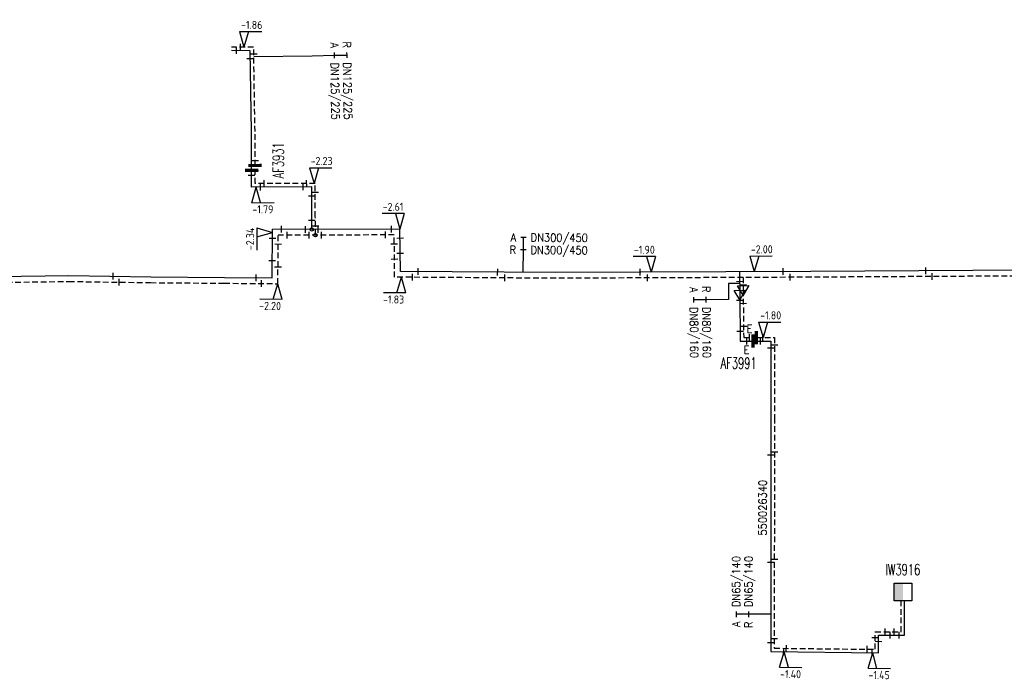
# Model space of a CAD drawing. Header units: millimetres. Extents: x 0 to 118318689, y 0 to 490460760.
# Tile 42 of 117: x 117549975 to 117660354, y 484778919 to 484852710. Entities that reach past the tile are written whole.
import ezdxf
from ezdxf.enums import TextEntityAlignment as Align

# ---------------------------------------------------------------- set-up
doc = ezdxf.new("R2010")
doc.units = ezdxf.units.MM
doc.header["$LTSCALE"] = 200
doc.linetypes.add('HIDDEN2', pattern=[4.7625, 3.175, -1.5875])
doc.layers.get('0').update_dxf_attribs({"color": 8})
for name, color, linetype in [('WT-C-AFSLUITER', 7, 'Continuous'), ('WT-C-kastWM', 7, 'Continuous'), ('WT-C-mof', 7, 'Continuous'), ('WT-C-tstuk', 7, 'Continuous'), ('WT-C-VERLOOP', 7, 'Continuous'), ('WT-I-diam', 7, 'Continuous'), ('WT-I-info', 7, 'Continuous'), ('WT-I-NAP', 7, 'Continuous'), ('WT-L-aanvoer', 6, 'Continuous'), ('WT-L-retour', 6, 'HIDDEN2')]:
    doc.layers.add(name, color=color, linetype=linetype)
doc.styles.add('DIN17', font='ROMANS.SHX', dxfattribs={"width": 0.9})
doc.styles.add('ISOCP', font='ISOCP.SHX')

# ---------------------------------------------------------------- blocks, each defined once
blk = doc.blocks.new('LR-mof')
at = {"color": 0, "linetype": 'ByBlock', "lineweight": -2}
blk.add_line((0, -0.75), (0, 0.75), dxfattribs=at)
blk = doc.blocks.new('LR-tsb')
blk.add_circle((0, 0), 0.375)
blk = doc.blocks.new('nap2')
at = {"color": 0, "linetype": 'Continuous'}
for p, q in [((1, 3.5), (-4, 3.5)), ((-1, 3.5), (0, 0)), ((1, 3.5), (0, 0))]:
    blk.add_line(p, q, dxfattribs=at)
at = {"color": 0, "linetype": 'Continuous', "style": 'ISOCP'}
for tag, p in [('*1', (-1.5, 5)), ('*2', (-4, 1.5))]:
    blk.add_attdef(tag, text='', height=1.8, dxfattribs=at).set_placement(p, align=Align.MIDDLE)
blk = doc.blocks.new('nap1')
at = {"color": 0, "linetype": 'Continuous'}
for p, q in [((-1, 3.5), (0, 0)), ((-1, 3.5), (4, 3.5)), ((1, 3.5), (0, 0))]:
    blk.add_line(p, q, dxfattribs=at)
at = {"color": 0, "linetype": 'Continuous', "style": 'ISOCP'}
for tag, p in [('*1', (1.7, 5)), ('*2', (4, 1.5))]:
    blk.add_attdef(tag, text='', height=1.8, dxfattribs=at).set_placement(p, align=Align.MIDDLE)
blk = doc.blocks.new('LR-AFS')
at = {"color": 0, "lineweight": -3, "const_width": 0.7}
blk.add_lwpolyline([(0, -1.5), (0, 1.5)], dxfattribs=at)
at = {"color": 7, "linetype": 'ByBlock', "lineweight": -2, "style": 'DIN17', "width": 0.9}
blk.add_attdef('*1', text='', height=2.5, dxfattribs=at).set_placement((0, 5), align=Align.MIDDLE)
at = {"color": 0, "linetype": 'ByBlock', "lineweight": -2, "style": 'DIN17', "width": 0.3, "flags": 1}
for tag, p in [('*2', (2.5, 1.5)), ('OCODE', (-7.5, -2.5)), ('NCODE', (-2.5, -2.5)), ('BC', (2.5, -2.5)), ('RK', (7.5, -2.5)), ('ST', (-7.5, -5)), ('VCODE', (-2.5, -5)), ('NIVO', (2.5, -5)), ('IMM', (7.5, -5)), ('FABR', (-7.5, -7.5)), ('TYPE', (-2.5, -7.5)), ('OPBOUW', (2.5, -7.5)), ('BEDIEN', (7.5, -7.5)), ('VERTR', (-7.5, -10)), ('OPBLEN', (-2.5, -10)), ('HULPST', (2.5, -10)), ('VERLSP', (7.5, -10)), ('DEKM', (-7.5, -12.5)), ('PDATUM', (-2.5, -12.5)), ('OPM', (2.5, -12.5)), ('BORD', (7.5, -12.5)), ('BORDL', (-7.5, -15)), ('BORDX', (-2.5, -15)), ('BORDY', (2.5, -15)), ('BORDZ', (7.5, -15))]:
    blk.add_attdef(tag, text='', height=1.8, dxfattribs=at).set_placement(p, align=Align.MIDDLE)
blk = doc.blocks.new('LR-VERL')
at = {"color": 0, "linetype": 'ByBlock', "lineweight": -2}
blk.add_lwpolyline([(1.08, 0), (-1.08, -1.25), (-1.08, 1.25)], close=True, dxfattribs=at)
blk = doc.blocks.new('LR-kastWM')
at = {"color": 0, "linetype": 'ByBlock', "lineweight": -3}
blk.add_lwpolyline([(-2, 2), (2, 2), (2, -2), (-2, -2)], close=True, dxfattribs=at)
at = {"color": 0}
blk.add_solid([(-2, -2), (0, -2), (-2, 2), (0, 2)], dxfattribs=at)
at = {"color": 7, "linetype": 'ByBlock', "lineweight": -3, "style": 'DIN17', "width": 0.7}
for tag, p in [('*1', (0, 5)), ('*2', (0, -5))]:
    blk.add_attdef(tag, text='', height=2.5, dxfattribs=at).set_placement(p, align=Align.MIDDLE)
at = {"color": 0, "linetype": 'ByBlock', "lineweight": -2, "style": 'DIN17', "width": 0.3, "flags": 1}
for tag, p in [('OCODE', (4.5, 1.25)), ('NCODE', (9.5, 1.25)), ('BC', (14.5, 1.25)), ('RK', (19.5, 1.25)), ('ST', (4.5, -1.25)), ('VCODE', (9.5, -1.25)), ('NIVO', (14.5, -1.25)), ('IMM', (19.5, -1.25))]:
    blk.add_attdef(tag, text='', height=1.8, dxfattribs=at).set_placement(p, align=Align.MIDDLE)
blk = doc.blocks.new('LR-mofD')
at = {"color": 0, "linetype": 'ByBlock', "lineweight": -2}
blk.add_line((0, -0.75), (0, 0.75), dxfattribs=at)
at = {"color": 1, "linetype": 'ByBlock', "lineweight": -3, "style": 'DIN17', "width": 0.9}
blk.add_attdef('*1', text='', height=1.8, dxfattribs=at).set_placement((0, 2), align=Align.MIDDLE)
blk = doc.blocks.new('LR-hyp')
at = {"color": 7, "linetype": 'ByBlock', "lineweight": -3, "style": 'DIN17', "width": 0.9}
blk.add_attdef('*1', text='', height=1.8, dxfattribs=at).set_placement((0, 0), align=Align.MIDDLE)
at = {"color": 7, "linetype": 'ByBlock', "lineweight": -2, "style": 'DIN17', "width": 0.9, "flags": 1}
blk.add_attdef('*2', text='', height=1.8, dxfattribs=at).set_placement((0, -5), align=Align.MIDDLE)
blk = doc.blocks.new('LR-DIAB2')
at = {"color": 0, "linetype": 'Continuous', "lineweight": -3}
blk.add_line((0, 5), (0, 7.8), dxfattribs=at)
at = {"color": 0, "lineweight": -3}
blk.add_line((0, 0), (0, 5), dxfattribs=at)
for points in [[(0.61, 7.8), (0, 7.8), (-0.61, 7.8)], [(0.61, 5), (0, 5), (-0.61, 5)]]:
    blk.add_lwpolyline(points, dxfattribs=at)
at = {"color": 1, "lineweight": -3, "style": 'DIN17', "width": 0.9}
for tag, p in [('*1', (-1.61, 7.8)), ('*2', (-1.61, 5.02))]:
    blk.add_attdef(tag, text='', height=1.8, dxfattribs=at).set_placement(p, align=Align.MIDDLE_RIGHT)
for tag, p in [('*11', (1.61, 7.8)), ('*12', (1.61, 5))]:
    blk.add_attdef(tag, text='', height=1.8, dxfattribs=at).set_placement(p, align=Align.MIDDLE_LEFT)
blk = doc.blocks.new('LR-DIAO2')
at = {"color": 0, "lineweight": -3}
blk.add_line((0, 0), (0, -5), dxfattribs=at)
at = {"color": 0, "linetype": 'Continuous', "lineweight": -3}
blk.add_line((0, -5), (0, -7.8), dxfattribs=at)
at = {"color": 0, "lineweight": -3}
for points in [[(0.61, -5), (0, -5), (-0.61, -5)], [(0.61, -7.8), (0, -7.8), (-0.61, -7.8)]]:
    blk.add_lwpolyline(points, dxfattribs=at)
at = {"color": 1, "lineweight": -3, "style": 'DIN17', "width": 0.9}
for tag, p in [('*1', (-1.61, -5)), ('*2', (-1.61, -7.78))]:
    blk.add_attdef(tag, text='', height=1.8, dxfattribs=at).set_placement(p, align=Align.MIDDLE_RIGHT)
for tag, p in [('*11', (1.61, -5)), ('*12', (1.61, -7.8))]:
    blk.add_attdef(tag, text='', height=1.8, dxfattribs=at).set_placement(p, align=Align.MIDDLE_LEFT)

msp = doc.modelspace()

# ---------------------------------------------------------------- linework, layer by layer
at = {"layer": 'WT-I-diam'}
for p, q in [((117576219, 484848571), (117582768, 484848678)), ((117630169, 484823156), (117629431, 484823150)), ((117629431, 484823150), (117629446, 484821359)), ((117630690, 484823160), (117630169, 484823156))]:
    msp.add_line(p, q, dxfattribs=at)
at = {"layer": 'WT-L-aanvoer', "lineweight": -3}
for p, q in [((117575808, 484849232), (117573732, 484849247)), ((117575957, 484840178), (117575808, 484849232)), ((117575966, 484835831), (117575957, 484840178)), ((117575970, 484833960), (117575966, 484835831)), ((117582710, 484833974), (117575970, 484833960)), ((117582717, 484830638), (117582710, 484833974)), ((117582720, 484829216), (117582717, 484830638)), ((117578272, 484823787), (117578318, 484829234)), ((117582020, 484829214), (117578318, 484829234)), ((117592607, 484829250), (117582020, 484829214)), ((117592650, 484824507), (117592607, 484829250)), ((117542803, 484823872), (117555489, 484824032)), ((117555489, 484824032), (117564665, 484823901)), ((117564665, 484823901), (117572920, 484823832)), ((117572920, 484823832), (117578272, 484823787)), ((117610073, 484824388), (117592650, 484824507)), ((117638683, 484824509), (117610073, 484824388)), ((117669549, 484824683), (117638683, 484824509))]:
    msp.add_line(p, q, dxfattribs=at)
at = {"layer": 'WT-L-aanvoer'}
for p, q in [((117630680, 484824475), (117630701, 484821845)), ((117630701, 484821845), (117630760, 484816709)), ((117630760, 484816709), (117632185, 484816709)), ((117632185, 484816709), (117634197, 484816709)), ((117634197, 484816709), (117634196, 484808111)), ((117634196, 484808111), (117634195, 484803374)), ((117634195, 484803374), (117634190, 484781912)), ((117649183, 484783759), (117649183, 484787592)), ((117646245, 484781783), (117646265, 484783759)), ((117646265, 484783759), (117649183, 484783759)), ((117634190, 484781912), (117646245, 484781783))]:
    msp.add_line(p, q, dxfattribs=at)
at = {"layer": 'WT-L-retour', "lineweight": -3}
for p, q in [((117576202, 484849630), (117573728, 484849647)), ((117576357, 484840181), (117576202, 484849630)), ((117576365, 484836385), (117576357, 484840181)), ((117576369, 484834361), (117576365, 484836385)), ((117583109, 484834374), (117576369, 484834361)), ((117583117, 484830638), (117583109, 484834374)), ((117583121, 484828567), (117583117, 484830638)), ((117578916, 484823131), (117578962, 484828578)), ((117582421, 484828565), (117578962, 484828578)), ((117591963, 484828598), (117582421, 484828565)), ((117592005, 484823862), (117591963, 484828598)), ((117610072, 484823738), (117592005, 484823862)), ((117638687, 484823859), (117610072, 484823738)), ((117670196, 484824037), (117638687, 484823859)), ((117542815, 484823222), (117555489, 484823382)), ((117555489, 484823382), (117564657, 484823251)), ((117564657, 484823251), (117572915, 484823182)), ((117572915, 484823182), (117578916, 484823131))]:
    msp.add_line(p, q, dxfattribs=at)
at = {"layer": 'WT-L-retour'}
for p, q in [((117631065, 484823827), (117631076, 484822373)), ((117631076, 484822373), (117631136, 484817089)), ((117631136, 484817089), (117632551, 484817089)), ((117632551, 484817089), (117634578, 484817089)), ((117634578, 484817089), (117634576, 484808111)), ((117634576, 484808111), (117634575, 484803374)), ((117634575, 484803374), (117634570, 484782288)), ((117648803, 484784139), (117648803, 484787591)), ((117645869, 484782167), (117645889, 484784139)), ((117645889, 484784139), (117648803, 484784139)), ((117634570, 484782288), (117645869, 484782167))]:
    msp.add_line(p, q, dxfattribs=at)

# ---------------------------------------------------------------- block references
at = {"layer": 'WT-C-AFSLUITER', "linetype": 'Continuous'}
ref = msp.add_blockref('LR-AFS', (117575966, 484835831), dxfattribs=dict(at, xscale=500.0000000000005, yscale=500.0000000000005, zscale=500.0000000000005, rotation=270.1171))
ref.add_attrib('*1', 'AF3931', dxfattribs={"layer": '0', "color": 7, "linetype": 'ByBlock', "lineweight": -2, "height": 1250, "rotation": 90.1171, "style": 'DIN17', "width": 0.65}).set_placement((117578969, 484836954), align=Align.MIDDLE)
at = {"layer": 'WT-C-AFSLUITER', "linetype": 'Continuous', "xscale": 500.0000000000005, "yscale": 500.0000000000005, "zscale": 500.0000000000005, "rotation": 270.1171}
msp.add_blockref('LR-AFS', (117576365, 484836385), dxfattribs=at)
at = {"layer": 'WT-C-AFSLUITER', "linetype": 'Continuous'}
ref = msp.add_blockref('LR-AFS', (117632185, 484816709), dxfattribs=dict(at, xscale=500, yscale=500, zscale=500))
ref.add_attrib('*1', 'AF3991', dxfattribs={"layer": '0', "color": 7, "linetype": 'ByBlock', "lineweight": -2, "height": 1250, "style": 'DIN17', "width": 0.65}).set_placement((117630576, 484814234), align=Align.MIDDLE)
at = {"layer": 'WT-C-AFSLUITER', "linetype": 'Continuous', "xscale": 500, "yscale": 500, "zscale": 500}
msp.add_blockref('LR-AFS', (117632551, 484817089), dxfattribs=at)
at = {"layer": 'WT-C-kastWM', "linetype": 'Continuous'}
ref = msp.add_blockref('LR-kastWM', (117648991, 484788593), dxfattribs=dict(at, xscale=500.0000000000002, yscale=500.0000000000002, zscale=500.0000000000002, rotation=0.1293356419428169))
ref.add_attrib('*1', 'IW3916', dxfattribs={"layer": '0', "color": 7, "linetype": 'ByBlock', "lineweight": -3, "height": 1250, "rotation": 0.12934, "style": 'DIN17', "width": 0.65}).set_placement((117648985, 484791093), align=Align.MIDDLE)
at = {"layer": 'WT-C-mof', "linetype": 'Continuous', "lineweight": -3}
for p, xscale, yscale, zscale, rotation in [((117574264, 484849243), 499.9999999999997, 499.9999999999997, 499.9999999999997, 359.6085), ((117574741, 484849640), 499.9999999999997, 499.9999999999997, 499.9999999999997, 359.6085), ((117575822, 484848367), 500.0000000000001, 500.0000000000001, 500.0000000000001, 270.9425), ((117576214, 484848889), 500.0000000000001, 500.0000000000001, 500.0000000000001, 270.9425), ((117576366, 484835832), 500.0000000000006, 500.0000000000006, 500.0000000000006, 270.1171), ((117578288, 484825686), 500, 500, 500, 89.5178), ((117578932, 484824971), 500, 500, 500, 89.5178), ((117603555, 484824433), 500.0000000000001, 500.0000000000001, 500.0000000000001, 359.6084), ((117619539, 484824428), 500, 500, 500, 0.2416000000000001), ((117635557, 484824496), 500, 500, 500, 0.2416000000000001), ((117651553, 484824582), 500, 500, 500, 0.3231999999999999), ((117560446, 484823961), 499.9999999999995, 499.9999999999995, 499.9999999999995, 359.182), ((117561117, 484823302), 499.9999999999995, 499.9999999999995, 499.9999999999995, 359.182), ((117576472, 484823802), 500, 500, 500, 359.5178), ((117604346, 484823778), 500.0000000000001, 500.0000000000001, 500.0000000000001, 359.6084), ((117620356, 484823782), 500, 500, 500, 0.2416000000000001), ((117636334, 484823849), 500, 500, 500, 0.2416000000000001), ((117652282, 484823936), 500, 500, 500, 0.3231999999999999), ((117577096, 484823146), 500, 500, 500, 359.5178)]:
    msp.add_blockref('LR-mof', p, dxfattribs=dict(at, xscale=xscale, yscale=yscale, zscale=zscale, rotation=rotation))
at = {"layer": 'WT-C-mof', "linetype": 'Continuous'}
for p, xscale, yscale, zscale, rotation in [((117576364, 484836947), 499.9999999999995, 499.9999999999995, 499.9999999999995, 270.1170731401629), ((117630688, 484823399), 500, 500, 500, 270.4575), ((117631071, 484823020), 500, 500, 500, 270.4575), ((117630707, 484821285), 500, 500, 500, 270.663), ((117631093, 484820930), 499.9999999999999, 499.9999999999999, 499.9999999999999, 270.6424000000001), ((117631121, 484818364), 499.9999999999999, 499.9999999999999, 499.9999999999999, 270.6424000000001), ((117630747, 484817800), 500, 500, 500, 270.663), ((117634197, 484815910), 500.0000000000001, 500.0000000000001, 500.0000000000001, 89.9894), ((117634577, 484816246), 500.0000000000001, 500.0000000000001, 500.0000000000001, 89.9894), ((117634195, 484803908), 500.0000000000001, 500.0000000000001, 500.0000000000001, 89.9894), ((117634575, 484804252), 500.0000000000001, 500.0000000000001, 500.0000000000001, 89.9894), ((117634192, 484791880), 500.0000000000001, 500.0000000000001, 500.0000000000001, 89.9857), ((117634572, 484792226), 500.0000000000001, 500.0000000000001, 500.0000000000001, 89.9857), ((117634190, 484782902), 500.0000000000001, 500.0000000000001, 500.0000000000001, 89.9857), ((117634570, 484783341), 500.0000000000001, 500.0000000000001, 500.0000000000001, 89.9857), ((117645882, 484783457), 499.9999999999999, 499.9999999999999, 499.9999999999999, 89.41070000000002), ((117646257, 484783022), 499.9999999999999, 499.9999999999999, 499.9999999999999, 89.41070000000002), ((117635616, 484781897), 499.9999999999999, 499.9999999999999, 499.9999999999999, 359.3841), ((117635919, 484782274), 499.9999999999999, 499.9999999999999, 499.9999999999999, 359.3841), ((117644972, 484782176), 499.9999999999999, 499.9999999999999, 499.9999999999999, 359.3841), ((117645536, 484781790), 499.9999999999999, 499.9999999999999, 499.9999999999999, 359.3841)]:
    msp.add_blockref('LR-mof', p, dxfattribs=dict(at, xscale=xscale, yscale=yscale, zscale=zscale, rotation=rotation))
at = {"layer": 'WT-C-mof', "lineweight": -3}
for p, xscale, yscale, zscale, rotation in [((117575967, 484835238), 500.0000000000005, 500.0000000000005, 500.0000000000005, 90.1170731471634), ((117577369, 484834363), 500, 500, 500, 0.1170731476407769), ((117576970, 484833962), 500, 500, 500, 0.1170731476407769), ((117579318, 484829228), 499.9999999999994, 499.9999999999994, 499.9999999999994, 359.6950197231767), ((117582020, 484829214), 499.9999999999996, 499.9999999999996, 499.9999999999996, 0.199085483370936), ((117582717, 484830216), 500.0000000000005, 500.0000000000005, 500.0000000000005, 90.11707314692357), ((117583119, 484829567), 499.9999999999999, 499.9999999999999, 499.9999999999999, 90.11707314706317), ((117583420, 484829219), 499.9999999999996, 499.9999999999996, 499.9999999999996, 0.199085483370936), ((117591607, 484829247), 499.9999999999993, 499.9999999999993, 499.9999999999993, 180.199085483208), ((117578309, 484828234), 500.0000000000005, 500.0000000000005, 500.0000000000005, 269.5178118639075), ((117579962, 484828574), 499.9999999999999, 499.9999999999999, 499.9999999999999, 359.7773647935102), ((117582421, 484828565), 500, 500, 500, 0.199085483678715), ((117583821, 484828570), 500, 500, 500, 0.199085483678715), ((117590963, 484828595), 499.9999999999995, 499.9999999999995, 499.9999999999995, 180.1990854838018), ((117592616, 484828250), 499.9999999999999, 499.9999999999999, 499.9999999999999, 270.5114686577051), ((117578954, 484827578), 499.9999999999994, 499.9999999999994, 499.9999999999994, 269.517811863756), ((117591972, 484827598), 499.9999999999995, 499.9999999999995, 499.9999999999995, 270.5114686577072), ((117591988, 484825862), 499.9999999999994, 499.9999999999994, 499.9999999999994, 90.51146865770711), ((117592632, 484826507), 499.9999999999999, 499.9999999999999, 499.9999999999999, 90.51146865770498), ((117594650, 484824494), 500, 500, 500, 359.6083916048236), ((117594005, 484823848), 500, 500, 500, 359.6083916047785)]:
    msp.add_blockref('LR-mof', p, dxfattribs=dict(at, xscale=xscale, yscale=yscale, zscale=zscale, rotation=rotation))
at = {"layer": 'WT-C-mof', "xscale": 500.0000000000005, "yscale": 500.0000000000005, "zscale": 500.0000000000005}
for p, rotation in [((117582109, 484834372), 180.1170731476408), ((117581710, 484833972), 180.1170731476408), ((117582712, 484832974), 270.117073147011), ((117583111, 484833374), 270.1170731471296)]:
    msp.add_blockref('LR-mof', p, dxfattribs=dict(at, rotation=rotation))
at = {"layer": 'WT-C-mof', "linetype": 'Continuous', "xscale": 500, "yscale": 500, "zscale": 500}
msp.add_blockref('LR-mofD', (117631801, 484817089), dxfattribs=at).add_auto_attribs({'*1': 'E'})
at = {"layer": 'WT-C-mof', "linetype": 'Continuous'}
ref = msp.add_blockref('LR-mofD', (117631449, 484816709), dxfattribs=dict(at, xscale=500, yscale=500, zscale=500, rotation=180))
ref.add_attrib('*1', 'E', dxfattribs={"layer": '0', "color": 1, "linetype": 'ByBlock', "lineweight": -3, "height": 900, "style": 'DIN17', "width": 0.9}).set_placement((117631449, 484815709), align=Align.MIDDLE)
at = {"layer": 'WT-C-mof', "linetype": 'Continuous', "xscale": 500, "yscale": 500, "zscale": 500}
for p in [(117633010, 484816709), (117633293, 484817089), (117647010, 484784139), (117647568, 484783759), (117648009, 484784139), (117648572, 484783759)]:
    msp.add_blockref('LR-mof', p, dxfattribs=at)
at = {"layer": 'WT-C-tstuk', "linetype": 'Continuous', "lineweight": -3, "xscale": 500.0000000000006, "yscale": 500.0000000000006, "zscale": 500.0000000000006, "rotation": 90.11710000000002}
for p in [(117582720, 484829216), (117583121, 484828567)]:
    msp.add_blockref('LR-tsb', p, dxfattribs=at)
at = {"layer": 'WT-C-VERLOOP', "linetype": 'Continuous', "xscale": 500, "yscale": 500, "zscale": 500, "rotation": 270.4575}
for p in [(117631076, 484822373), (117630701, 484821845)]:
    msp.add_blockref('LR-VERL', p, dxfattribs=at)
at = {"layer": 'WT-I-diam', "linetype": 'Continuous'}
for name, p, xscale, yscale, zscale, rotation, values in [('LR-DIAB2', (117582768, 484848678), 500.0000000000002, 500.0000000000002, 500.0000000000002, 270.9425371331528, {'*1': 'R', '*11': 'DN125/225', '*2': 'A', '*12': 'DN125/225'}), ('LR-DIAB2', (117606420, 484824413), 500, 500, 500, 359.6083916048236, {'*1': 'A', '*11': 'DN300/450', '*2': 'R', '*12': 'DN300/450'}), ('LR-DIAO2', (117629446, 484821359), 500.0000000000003, 500.0000000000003, 500.0000000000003, 270.4574899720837, {'*1': 'R', '*11': 'DN80/160', '*2': 'A', '*12': 'DN80/160'}), ('LR-DIAB2', (117634191, 484786091), 500, 500, 500, 89.9857465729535, {'*1': 'A', '*11': 'DN65/140', '*2': 'R', '*12': 'DN65/140'})]:
    msp.add_blockref(name, p, dxfattribs=dict(at, xscale=xscale, yscale=yscale, zscale=zscale, rotation=rotation)).add_auto_attribs(values)
at = {"layer": 'WT-I-info', "linetype": 'Continuous', "xscale": 500.0000000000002, "yscale": 500.0000000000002, "zscale": 500.0000000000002, "rotation": 89.9857465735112}
msp.add_blockref('LR-hyp', (117633263, 484798033), dxfattribs=at).add_auto_attribs({'*1': '550026340'})
at = {"layer": 'WT-I-NAP', "linetype": 'Continuous'}
ref = msp.add_blockref('nap1', (117575118, 484849637), dxfattribs=dict(at, xscale=500, yscale=500, zscale=500, rotation=359.6084883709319))
ref.add_attrib('*1', '-1.86', dxfattribs={"layer": '0', "color": 1, "linetype": 'Continuous', "height": 900, "rotation": 359.60849, "style": 'ISOCP'}).set_placement((117575986, 484852131), align=Align.MIDDLE)
ref = msp.add_blockref('nap1', (117582971, 484834374), dxfattribs=dict(at, xscale=500, yscale=500, zscale=500, rotation=0.1170731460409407))
ref.add_attrib('*1', '-2.23', dxfattribs={"layer": '0', "color": 1, "linetype": 'Continuous', "height": 900, "rotation": 0.11707, "style": 'ISOCP'}).set_placement((117583816, 484836876), align=Align.MIDDLE)
ref = msp.add_blockref('nap2', (117576483, 484833961), dxfattribs=dict(at, xscale=499.9999999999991, yscale=499.9999999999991, zscale=499.9999999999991, rotation=180.1170731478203))
ref.add_attrib('*1', '-1.79', dxfattribs={"layer": '0', "color": 1, "linetype": 'Continuous', "height": 900, "rotation": 0.11707, "style": 'ISOCP'}).set_placement((117577238, 484831462), align=Align.MIDDLE)
ref = msp.add_blockref('nap2', (117592607, 484829250), dxfattribs=dict(at, xscale=499.9999999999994, yscale=499.9999999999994, zscale=499.9999999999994, rotation=0.5114686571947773))
ref.add_attrib('*1', '-2.61', dxfattribs={"layer": '0', "color": 1, "linetype": 'Continuous', "height": 900, "rotation": 0.51147, "style": 'ISOCP'}).set_placement((117591835, 484831744), align=Align.MIDDLE)
ref = msp.add_blockref('nap2', (117578315, 484828876), dxfattribs=dict(at, xscale=499.9999999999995, yscale=499.9999999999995, zscale=499.9999999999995, rotation=89.51781186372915))
ref.add_attrib('*1', '-2.34', dxfattribs={"layer": '0', "color": 1, "linetype": 'Continuous', "height": 900, "rotation": 89.51781, "style": 'ISOCP'}).set_placement((117575809, 484828147), align=Align.MIDDLE)
ref = msp.add_blockref('nap2', (117620763, 484824433), dxfattribs=dict(at, xscale=499.9999999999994, yscale=499.9999999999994, zscale=499.9999999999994, rotation=0.2415960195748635))
ref.add_attrib('*1', '-1.90', dxfattribs={"layer": '0', "color": 1, "linetype": 'Continuous', "height": 900, "rotation": 0.2416, "style": 'ISOCP'}).set_placement((117620002, 484826930), align=Align.MIDDLE)
ref = msp.add_blockref('nap1', (117632325, 484824482), dxfattribs=dict(at, xscale=499.9999999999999, yscale=499.9999999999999, zscale=499.9999999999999, rotation=0.2415960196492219))
ref.add_attrib('*1', '-2.00', dxfattribs={"layer": '0', "color": 1, "linetype": 'Continuous', "height": 900, "rotation": 0.2416, "style": 'ISOCP'}).set_placement((117633165, 484826986), align=Align.MIDDLE)
ref = msp.add_blockref('nap1', (117592759, 484823857), dxfattribs=dict(at, xscale=499.9999999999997, yscale=499.9999999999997, zscale=499.9999999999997, rotation=179.6083916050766))
ref.add_attrib('*1', '-1.83', dxfattribs={"layer": '0', "color": 1, "linetype": 'Continuous', "height": 900, "rotation": 359.60839, "style": 'ISOCP'}).set_placement((117591891, 484821363), align=Align.MIDDLE)
ref = msp.add_blockref('nap1', (117578916, 484823131), dxfattribs=dict(at, xscale=499.9999999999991, yscale=499.9999999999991, zscale=499.9999999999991, rotation=179.5178118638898))
ref.add_attrib('*1', '-2.20', dxfattribs={"layer": '0', "color": 1, "linetype": 'Continuous', "height": 900, "rotation": 359.51781, "style": 'ISOCP'}).set_placement((117578045, 484820638), align=Align.MIDDLE)
ref = msp.add_blockref('nap1', (117633312, 484817089), dxfattribs=dict(at, xscale=500, yscale=500, zscale=500, rotation=359.9999999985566))
ref.add_attrib('*1', '-1.80', dxfattribs={"layer": '0', "color": 1, "linetype": 'Continuous', "height": 900, "rotation": 360, "style": 'ISOCP'}).set_placement((117634163, 484819589), align=Align.MIDDLE)
ref = msp.add_blockref('nap2', (117635665, 484781896), dxfattribs=dict(at, xscale=500, yscale=500, zscale=500, rotation=179.3841197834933))
ref.add_attrib('*1', '-1.40', dxfattribs={"layer": '0', "color": 1, "linetype": 'Continuous', "height": 900, "rotation": 359.38412, "style": 'ISOCP'}).set_placement((117636388, 484779388), align=Align.MIDDLE)
ref = msp.add_blockref('nap2', (117645597, 484781790), dxfattribs=dict(at, xscale=500, yscale=500, zscale=500, rotation=179.3841197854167))
ref.add_attrib('*1', '-1.45', dxfattribs={"layer": '0', "color": 1, "linetype": 'Continuous', "height": 900, "rotation": 359.38412, "style": 'ISOCP'}).set_placement((117646320, 484779282), align=Align.MIDDLE)

doc.saveas('drawing.dxf')
